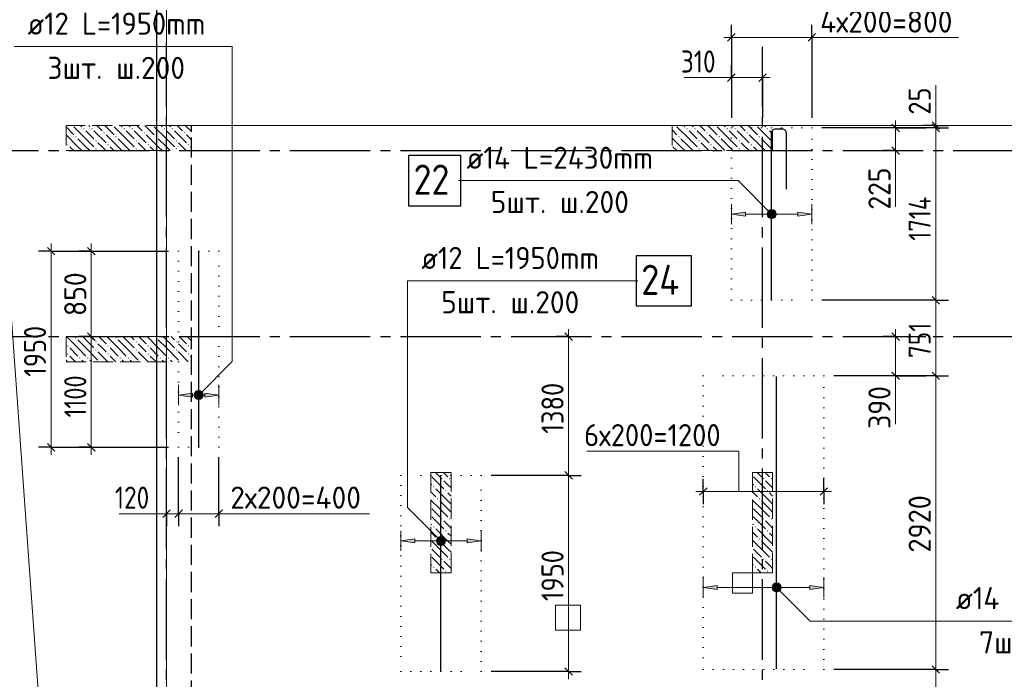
# Model space of a CAD drawing. Header units: millimetres. Extents: x 0 to 42000, y -76 to 29700.
# Tile 4 of 16: x 5368 to 15164, y 13225 to 19784. Entities that reach past the tile are written whole.
import ezdxf

# ---------------------------------------------------------------- set-up
doc = ezdxf.new("R2010")
doc.units = ezdxf.units.MM
for name, pattern in [('______2', [270, 200, -70]), ('______5', [1100, 800, -100, 100, -100]), ('______9', [100, 0, -100])]:
    doc.linetypes.add(name, pattern=pattern)
for name, color, linetype, lineweight in [('Standard', 7, 'Continuous', 25), ('ЖБ Перекрытие верхний уровень', 7, 'Continuous', 18), ('Позиционная метка номер позиции', 7, 'Continuous', 13), ('Примечания', 7, 'Continuous', 13), ('Размерная линия_ общее', 7, 'Continuous', 13)]:
    doc.layers.add(name, color=color, linetype=linetype, lineweight=lineweight)
for name, color, linetype, lineweight, true_color in [('ЖБ Балка Нижележащая', 7, '______2', 18, 0x656565), ('ЖБ Пилон', 7, '______2', 13, 0xa0a0a0), ('Оси', 7, '______5', 13, 0x656565)]:
    doc.layers.add(name, color=color, linetype=linetype, lineweight=lineweight, true_color=true_color)
doc.styles.add('ISOCPEUR', font='txt')

msp = doc.modelspace()

# ---------------------------------------------------------------- hatches: boundary and pattern name
at = {"linetype": 'Continuous', "lineweight": 13, "transparency": 33554687}
for points in [[(12588.7, 17830), (12448.7, 17850), (12588.7, 17870)], [(7088.7, 16031.2), (6948.7, 16051.2), (7088.7, 16071.2)], [(9298.7, 14580.9), (9158.7, 14600.9), (9298.7, 14620.9)], [(12308.7, 14117.6), (12168.7, 14137.6), (12308.7, 14157.6)]]:
    msp.add_hatch(color=7, dxfattribs=at).paths.add_polyline_path(points, flags=16)
for points in [[(13108.7, 17830), (13248.7, 17850), (13108.7, 17870)], [(7208.7, 16031.2), (7348.7, 16051.2), (7208.7, 16071.2)], [(9818.7, 14580.9), (9958.7, 14600.9), (9818.7, 14620.9)], [(13228.7, 14117.6), (13368.7, 14137.6), (13228.7, 14157.6)]]:
    msp.add_hatch(color=7, dxfattribs=at).paths.add_polyline_path(points)
at = {"layer": 'ЖБ Пилон', "linetype": 'Continuous', "lineweight": 18, "transparency": 33554687}
for points in [[(5920.4, 18619.2), (5926.9, 18625.7), (5933.4, 18619.2), (5926.9, 18612.7)], [(6000.4, 18699.2), (6006.9, 18705.7), (6013.4, 18699.2), (6006.9, 18692.7)], [(6080.4, 18699.2), (6086.9, 18705.7), (6093.4, 18699.2), (6086.9, 18692.7)], [(6200.4, 18659.2), (6206.9, 18665.7), (6213.4, 18659.2), (6206.9, 18652.7)], [(6320.4, 18619.2), (6326.9, 18625.7), (6333.4, 18619.2), (6326.9, 18612.7)], [(6400.4, 18699.2), (6406.9, 18705.7), (6413.4, 18699.2), (6406.9, 18692.7)], [(6480.4, 18699.2), (6486.9, 18705.7), (6493.4, 18699.2), (6486.9, 18692.7)], [(6600.4, 18659.2), (6606.9, 18665.7), (6613.4, 18659.2), (6606.9, 18652.7)], [(6720.4, 18619.2), (6726.9, 18625.7), (6733.4, 18619.2), (6726.9, 18612.7)], [(6800.4, 18699.2), (6806.9, 18705.7), (6813.4, 18699.2), (6806.9, 18692.7)], [(6880.4, 18699.2), (6886.9, 18705.7), (6893.4, 18699.2), (6886.9, 18692.7)], [(7000.4, 18659.2), (7006.9, 18665.7), (7013.4, 18659.2), (7006.9, 18652.7)], [(11920.4, 18619.2), (11926.9, 18625.7), (11933.4, 18619.2), (11926.9, 18612.7)], [(12000.4, 18699.2), (12006.9, 18705.7), (12013.4, 18699.2), (12006.9, 18692.7)], [(12080.4, 18699.2), (12086.9, 18705.7), (12093.4, 18699.2), (12086.9, 18692.7)], [(12200.4, 18659.2), (12206.9, 18665.7), (12213.4, 18659.2), (12206.9, 18652.7)], [(12320.4, 18619.2), (12326.9, 18625.7), (12333.4, 18619.2), (12326.9, 18612.7)], [(12400.4, 18699.2), (12406.9, 18705.7), (12413.4, 18699.2), (12406.9, 18692.7)], [(12480.4, 18699.2), (12486.9, 18705.7), (12493.4, 18699.2), (12486.9, 18692.7)], [(12600.4, 18659.2), (12606.9, 18665.7), (12613.4, 18659.2), (12606.9, 18652.7)], [(12720.4, 18619.2), (12726.9, 18625.7), (12733.4, 18619.2), (12726.9, 18612.7)], [(12800.4, 18699.2), (12806.9, 18705.7), (12813.4, 18699.2), (12806.9, 18692.7)], [(5840.4, 18539.2), (5846.9, 18545.7), (5853.4, 18539.2), (5846.9, 18532.7)], [(6120.4, 18579.2), (6126.9, 18585.7), (6133.4, 18579.2), (6126.9, 18572.7)], [(6240.4, 18539.2), (6246.9, 18545.7), (6253.4, 18539.2), (6246.9, 18532.7)], [(6520.4, 18579.2), (6526.9, 18585.7), (6533.4, 18579.2), (6526.9, 18572.7)], [(6640.4, 18539.2), (6646.9, 18545.7), (6653.4, 18539.2), (6646.9, 18532.7)], [(6920.4, 18579.2), (6926.9, 18585.7), (6933.4, 18579.2), (6926.9, 18572.7)], [(7040.4, 18539.2), (7046.9, 18545.7), (7053.4, 18539.2), (7046.9, 18532.7)], [(12120.4, 18579.2), (12126.9, 18585.7), (12133.4, 18579.2), (12126.9, 18572.7)], [(12240.4, 18539.2), (12246.9, 18545.7), (12253.4, 18539.2), (12246.9, 18532.7)], [(12520.4, 18579.2), (12526.9, 18585.7), (12533.4, 18579.2), (12526.9, 18572.7)], [(12640.4, 18539.2), (12646.9, 18545.7), (12653.4, 18539.2), (12646.9, 18532.7)], [(6120.4, 18499.2), (6126.9, 18505.7), (6133.4, 18499.2), (6126.9, 18492.7)], [(6520.4, 18499.2), (6526.9, 18505.7), (6533.4, 18499.2), (6526.9, 18492.7)], [(6920.4, 18499.2), (6926.9, 18505.7), (6933.4, 18499.2), (6926.9, 18492.7)], [(12120.4, 18499.2), (12126.9, 18505.7), (12133.4, 18499.2), (12126.9, 18492.7)], [(12520.4, 18499.2), (12526.9, 18505.7), (12533.4, 18499.2), (12526.9, 18492.7)], [(5920.4, 16619.2), (5926.9, 16625.7), (5933.4, 16619.2), (5926.9, 16612.7)], [(6120.4, 16579.2), (6126.9, 16585.7), (6133.4, 16579.2), (6126.9, 16572.7)], [(6320.4, 16619.2), (6326.9, 16625.7), (6333.4, 16619.2), (6326.9, 16612.7)], [(6520.4, 16579.2), (6526.9, 16585.7), (6533.4, 16579.2), (6526.9, 16572.7)], [(6720.4, 16619.2), (6726.9, 16625.7), (6733.4, 16619.2), (6726.9, 16612.7)], [(6920.4, 16579.2), (6926.9, 16585.7), (6933.4, 16579.2), (6926.9, 16572.7)], [(5840.4, 16539.2), (5846.9, 16545.7), (5853.4, 16539.2), (5846.9, 16532.7)], [(5840.4, 16459.2), (5846.9, 16465.7), (5853.4, 16459.2), (5846.9, 16452.7)], [(6120.4, 16499.2), (6126.9, 16505.7), (6133.4, 16499.2), (6126.9, 16492.7)], [(6240.4, 16539.2), (6246.9, 16545.7), (6253.4, 16539.2), (6246.9, 16532.7)], [(6240.4, 16459.2), (6246.9, 16465.7), (6253.4, 16459.2), (6246.9, 16452.7)], [(6520.4, 16499.2), (6526.9, 16505.7), (6533.4, 16499.2), (6526.9, 16492.7)], [(6640.4, 16539.2), (6646.9, 16545.7), (6653.4, 16539.2), (6646.9, 16532.7)], [(6640.4, 16459.2), (6646.9, 16465.7), (6653.4, 16459.2), (6646.9, 16452.7)], [(6920.4, 16499.2), (6926.9, 16505.7), (6933.4, 16499.2), (6926.9, 16492.7)], [(7040.4, 16539.2), (7046.9, 16545.7), (7053.4, 16539.2), (7046.9, 16532.7)], [(7040.4, 16459.2), (7046.9, 16465.7), (7053.4, 16459.2), (7046.9, 16452.7)], [(5960.4, 16419.2), (5966.9, 16425.7), (5973.4, 16419.2), (5966.9, 16412.7)], [(6040.4, 16419.2), (6046.9, 16425.7), (6053.4, 16419.2), (6046.9, 16412.7)], [(6162.8, 16381.7), (6166.9, 16385.7), (6171, 16381.7)], [(6360.4, 16419.2), (6366.9, 16425.7), (6373.4, 16419.2), (6366.9, 16412.7)], [(6440.4, 16419.2), (6446.9, 16425.7), (6453.4, 16419.2), (6446.9, 16412.7)], [(6562.8, 16381.7), (6566.9, 16385.7), (6571, 16381.7)], [(6760.4, 16419.2), (6766.9, 16425.7), (6773.4, 16419.2), (6766.9, 16412.7)], [(6840.4, 16419.2), (6846.9, 16425.7), (6853.4, 16419.2), (6846.9, 16412.7)], [(6962.8, 16381.7), (6966.9, 16385.7), (6971, 16381.7)], [(9560.4, 15219.2), (9566.9, 15225.7), (9573.4, 15219.2), (9566.9, 15212.7)], [(9640.4, 15219.2), (9646.9, 15225.7), (9653.4, 15219.2), (9646.9, 15212.7)], [(12760.4, 15219.2), (12766.9, 15225.7), (12773.4, 15219.2), (12766.9, 15212.7)], [(12840.4, 15219.2), (12846.9, 15225.7), (12853.4, 15219.2), (12846.9, 15212.7)], [(9480.4, 15139.2), (9486.9, 15145.7), (9493.4, 15139.2), (9486.9, 15132.7)], [(9600.4, 15099.2), (9606.9, 15105.7), (9613.4, 15099.2), (9606.9, 15092.7)], [(12680.4, 15139.2), (12686.9, 15145.7), (12693.4, 15139.2), (12686.9, 15132.7)], [(12800.4, 15099.2), (12806.9, 15105.7), (12813.4, 15099.2), (12806.9, 15092.7)], [(9520.4, 15019.2), (9526.9, 15025.7), (9533.4, 15019.2), (9526.9, 15012.7)], [(12720.4, 15019.2), (12726.9, 15025.7), (12733.4, 15019.2), (12726.9, 15012.7)], [(9560.4, 14819.2), (9566.9, 14825.7), (9573.4, 14819.2), (9566.9, 14812.7)], [(9640.4, 14819.2), (9646.9, 14825.7), (9653.4, 14819.2), (9646.9, 14812.7)], [(12760.4, 14819.2), (12766.9, 14825.7), (12773.4, 14819.2), (12766.9, 14812.7)], [(12840.4, 14819.2), (12846.9, 14825.7), (12853.4, 14819.2), (12846.9, 14812.7)], [(9480.4, 14739.2), (9486.9, 14745.7), (9493.4, 14739.2), (9486.9, 14732.7)], [(9600.4, 14699.2), (9606.9, 14705.7), (9613.4, 14699.2), (9606.9, 14692.7)], [(12680.4, 14739.2), (12686.9, 14745.7), (12693.4, 14739.2), (12686.9, 14732.7)], [(12800.4, 14699.2), (12806.9, 14705.7), (12813.4, 14699.2), (12806.9, 14692.7)], [(9520.4, 14619.2), (9526.9, 14625.7), (9533.4, 14619.2), (9526.9, 14612.7)], [(12720.4, 14619.2), (12726.9, 14625.7), (12733.4, 14619.2), (12726.9, 14612.7)], [(9560.4, 14419.2), (9566.9, 14425.7), (9573.4, 14419.2), (9566.9, 14412.7)], [(9640.4, 14419.2), (9646.9, 14425.7), (9653.4, 14419.2), (9646.9, 14412.7)], [(12760.4, 14419.2), (12766.9, 14425.7), (12773.4, 14419.2), (12766.9, 14412.7)], [(12840.4, 14419.2), (12846.9, 14425.7), (12853.4, 14419.2), (12846.9, 14412.7)], [(9480.4, 14339.2), (9486.9, 14345.7), (9493.4, 14339.2), (9486.9, 14332.7)], [(9600.4, 14299.2), (9606.9, 14305.7), (9613.4, 14299.2), (9606.9, 14292.7)], [(12680.4, 14339.2), (12686.9, 14345.7), (12693.4, 14339.2), (12686.9, 14332.7)], [(12800.4, 14299.2), (12806.9, 14305.7), (12813.4, 14299.2), (12806.9, 14292.7)]]:
    msp.add_hatch(color=7, dxfattribs=at).paths.add_polyline_path(points, flags=16)
at = {"layer": 'Позиционная метка номер позиции', "linetype": 'Continuous', "lineweight": 13, "transparency": 33554687}
for points in [[(12816.9, 17818.2), (12860.2, 17893.3), (12805.5, 17838.5)], [(12805.5, 17838.5), (12860.2, 17893.3), (12837.3, 17893.3)], [(12805.5, 17838.5), (12837.3, 17893.3), (12805.5, 17861.5)], [(12805.5, 17861.5), (12837.3, 17893.3), (12816.9, 17881.8)], [(12816.9, 17818.2), (12880.5, 17881.8), (12860.2, 17893.3)], [(12837.3, 17806.7), (12880.5, 17881.8), (12816.9, 17818.2)], [(12837.3, 17806.7), (12892, 17861.5), (12880.5, 17881.8)], [(12860.2, 17806.7), (12892, 17861.5), (12837.3, 17806.7)], [(12860.2, 17806.7), (12892, 17838.5), (12892, 17861.5)], [(12892, 17838.5), (12860.2, 17806.7), (12880.5, 17818.2)], [(7105.5, 16062.6), (7180.5, 16019.3), (7116.9, 16083)], [(7116.9, 16083), (7192, 16039.7), (7137.3, 16094.4)], [(7116.9, 16083), (7180.5, 16019.3), (7192, 16039.7)], [(7137.3, 16094.4), (7192, 16039.7), (7192, 16062.6)], [(7137.3, 16094.4), (7192, 16062.6), (7160.2, 16094.4)], [(7160.2, 16094.4), (7192, 16062.6), (7180.5, 16083)], [(7105.5, 16039.7), (7160.2, 16007.9), (7105.5, 16062.6)], [(7105.5, 16062.6), (7160.2, 16007.9), (7180.5, 16019.3)], [(7137.3, 16007.9), (7105.5, 16039.7), (7116.9, 16019.3)], [(7105.5, 16039.7), (7137.3, 16007.9), (7160.2, 16007.9)], [(9526.9, 14569.1), (9570.2, 14644.2), (9515.5, 14589.4)], [(9515.5, 14589.4), (9570.2, 14644.2), (9547.3, 14644.2)], [(9515.5, 14589.4), (9547.3, 14644.2), (9515.5, 14612.4)], [(9515.5, 14612.4), (9547.3, 14644.2), (9526.9, 14632.7)], [(9526.9, 14569.1), (9590.6, 14632.7), (9570.2, 14644.2)], [(9547.3, 14557.6), (9590.6, 14632.7), (9526.9, 14569.1)], [(9547.3, 14557.6), (9602, 14612.4), (9590.6, 14632.7)], [(9570.2, 14557.6), (9602, 14612.4), (9547.3, 14557.6)], [(9570.2, 14557.6), (9602, 14589.4), (9602, 14612.4)], [(9602, 14589.4), (9570.2, 14557.6), (9590.6, 14569.1)], [(12855.5, 14149), (12887.3, 14180.8), (12866.9, 14169.4)], [(12887.3, 14180.8), (12855.5, 14149), (12855.5, 14126.1)], [(12887.3, 14180.8), (12855.5, 14126.1), (12910.2, 14180.8)], [(12910.2, 14180.8), (12855.5, 14126.1), (12866.9, 14105.7)], [(12910.2, 14180.8), (12866.9, 14105.7), (12930.6, 14169.4)], [(12930.6, 14169.4), (12866.9, 14105.7), (12887.3, 14094.3)], [(12930.6, 14169.4), (12887.3, 14094.3), (12942, 14149)], [(12942, 14149), (12887.3, 14094.3), (12910.2, 14094.3)], [(12942, 14149), (12910.2, 14094.3), (12942, 14126.1)], [(12942, 14126.1), (12910.2, 14094.3), (12930.6, 14105.7)]]:
    msp.add_hatch(color=7, dxfattribs=at).paths.add_polyline_path(points)

# ---------------------------------------------------------------- linework, layer by layer
at = {"color": 251, "linetype": 'Continuous', "lineweight": 13, "true_color": 0x494949, "transparency": 33554687}
for p, q in [((12448.7, 17850), (12448.7, 17950)), ((13248.7, 17850), (13248.7, 17950)), ((12448.7, 17850), (12588.7, 17870)), ((12588.7, 17830), (12448.7, 17850)), ((12448.7, 17850), (12448.7, 17750)), ((12448.7, 17850), (12448.7, 17850)), ((12588.7, 17870), (12588.7, 17830)), ((12588.7, 17850), (13108.7, 17850)), ((13248.7, 17850), (13108.7, 17870)), ((13108.7, 17870), (13108.7, 17830)), ((13108.7, 17830), (13248.7, 17850)), ((13248.7, 17850), (13248.7, 17750)), ((13248.7, 17850), (13248.7, 17850)), ((6948.7, 16051.2), (6948.7, 16151.2)), ((6948.7, 16051.2), (7088.7, 16071.2)), ((7088.7, 16071.2), (7088.7, 16031.2)), ((7348.7, 16051.2), (7208.7, 16071.2)), ((7208.7, 16071.2), (7208.7, 16031.2)), ((7348.7, 16051.2), (7348.7, 16151.2)), ((7088.7, 16031.2), (6948.7, 16051.2)), ((6948.7, 16051.2), (6948.7, 15951.2)), ((6948.7, 16051.2), (6948.7, 16051.2)), ((7088.7, 16051.2), (7208.7, 16051.2)), ((7208.7, 16031.2), (7348.7, 16051.2)), ((7348.7, 16051.2), (7348.7, 15951.2)), ((7348.7, 16051.2), (7348.7, 16051.2)), ((9158.7, 14600.9), (9158.7, 14700.9)), ((9958.7, 14600.9), (9958.7, 14700.9)), ((9158.7, 14600.9), (9298.7, 14620.9)), ((9298.7, 14580.9), (9158.7, 14600.9)), ((9158.7, 14600.9), (9158.7, 14500.9)), ((9158.7, 14600.9), (9158.7, 14600.9)), ((9298.7, 14620.9), (9298.7, 14580.9)), ((9298.7, 14600.9), (9818.7, 14600.9)), ((9958.7, 14600.9), (9818.7, 14620.9)), ((9818.7, 14620.9), (9818.7, 14580.9)), ((9818.7, 14580.9), (9958.7, 14600.9)), ((9958.7, 14600.9), (9958.7, 14500.9)), ((9958.7, 14600.9), (9958.7, 14600.9)), ((12168.7, 14137.6), (12168.7, 14237.6)), ((13368.7, 14137.6), (13368.7, 14237.6)), ((12168.7, 14137.6), (12308.7, 14157.6)), ((12308.7, 14117.6), (12168.7, 14137.6)), ((12168.7, 14137.6), (12168.7, 14037.6)), ((12168.7, 14137.6), (12168.7, 14137.6)), ((12308.7, 14157.6), (12308.7, 14117.6)), ((12308.7, 14137.6), (13228.7, 14137.6)), ((13368.7, 14137.6), (13228.7, 14157.6)), ((13228.7, 14157.6), (13228.7, 14117.6)), ((13228.7, 14117.6), (13368.7, 14137.6)), ((13368.7, 14137.6), (13368.7, 14037.6)), ((13368.7, 14137.6), (13368.7, 14137.6))]:
    msp.add_line(p, q, dxfattribs=at)
at = {"color": 7, "linetype": 'Continuous', "lineweight": 25, "transparency": 33554687}
for p, q in [((7148.7, 15538), (7148.7, 17476)), ((12898.7, 13329), (12898.7, 16235)), ((9558.7, 13308), (9558.7, 15246))]:
    msp.add_line(p, q, dxfattribs=at)
for points in [[(12848.7, 17000), (12848.7, 18658.5), (12849.8, 18666.2), (12852.4, 18674.1), (12856.5, 18681.3), (12861.4, 18687.3), (12867.4, 18692.3), (12874.7, 18696.3), (12882.6, 18698.9), (12890.2, 18700), (12951.2, 18700), (12958.9, 18698.9), (12966.8, 18696.3), (12974.1, 18692.3), (12980, 18687.3), (12985, 18681.3), (12989.1, 18674.1), (12991.7, 18666.2), (12992.7, 18658.5), (12992.7, 18100)], [(9236.8, 17933.3), (9756.8, 17933.3), (9756.8, 18433.3), (9236.8, 18433.3), (9236.8, 17933.3)], [(11501.4, 16936.9), (12051.4, 16936.9), (12051.4, 17436.9), (11501.4, 17436.9), (11501.4, 16936.9)]]:
    msp.add_lwpolyline(points, dxfattribs=at)
at = {"layer": 'Standard', "color": 7, "linetype": 'Continuous', "lineweight": 18, "transparency": 33554687}
for p, q in [((6828.7, 9232), (6828.7, 18732)), ((6828.7, 18732), (19370.2, 18732)), ((12458.7, 14282), (12458.7, 14082)), ((12658.7, 14282), (12458.7, 14282)), ((12658.7, 14082), (12658.7, 14282)), ((12458.7, 14082), (12658.7, 14082)), ((10698.7, 13962), (10698.7, 13712)), ((10948.7, 13962), (10698.7, 13962)), ((10948.7, 13712), (10948.7, 13962)), ((10698.7, 13712), (10948.7, 13712))]:
    msp.add_line(p, q, dxfattribs=at)
at = {"layer": 'Standard', "color": 7, "linetype": '______9', "lineweight": 13, "transparency": 33554687}
for p, q in [((13248.7, 18707), (12448.7, 18707)), ((12448.7, 18707), (12448.7, 16993)), ((13248.7, 16993), (13248.7, 18707)), ((7348.7, 17482), (6948.7, 17482)), ((6948.7, 17482), (6948.7, 15532)), ((7348.7, 15532), (7348.7, 17482)), ((12448.7, 16993), (13248.7, 16993)), ((13368.7, 16242), (12168.7, 16242)), ((12168.7, 16242), (12168.7, 13322)), ((13368.7, 13322), (13368.7, 16242)), ((6948.7, 15532), (7348.7, 15532)), ((9958.7, 15252), (9158.7, 15252)), ((9158.7, 15252), (9158.7, 13302)), ((9958.7, 13302), (9958.7, 15252)), ((9158.7, 13302), (9958.7, 13302)), ((12168.7, 13322), (13368.7, 13322))]:
    msp.add_line(p, q, dxfattribs=at)
at = {"layer": 'Standard', "color": 7, "linetype": 'Continuous', "lineweight": 13, "transparency": 33554687}
for points in [[(5829.1, 9232), (37172.1, 9232), (37172.1, 27137.9), (4829.1, 23137.9), (5829.1, 9232)], [(6828.7, 9232), (37172.1, 9232), (37172.1, 25860.3), (6828.7, 25860.3), (6828.7, 9232)]]:
    msp.add_lwpolyline(points, dxfattribs=at)
at = {"layer": 'Standard', "color": 254, "linetype": 'Continuous', "lineweight": 25, "true_color": 0xc4c4ff, "transparency": 33554687}
msp.add_lwpolyline([(6728.7, 9132), (37272.1, 9132), (37272.1, 25960.3), (6728.7, 25960.3), (6728.7, 9132)], dxfattribs=at)
at = {"layer": 'ЖБ Балка Нижележащая', "color": 251, "linetype": '______2', "lineweight": 18, "true_color": 0x656565, "transparency": 33554687}
for p, q in [((6828.7, 18732), (6828.7, 9232)), ((7078.7, 18732), (6828.7, 18732)), ((7078.7, 9232), (7078.7, 18732))]:
    msp.add_line(p, q, dxfattribs=at)
at = {"layer": 'ЖБ Перекрытие верхний уровень', "color": 7, "linetype": 'Continuous', "lineweight": 18, "transparency": 33554687}
for p, q in [((6828.7, 18732), (6828.7, 9232)), ((19370.2, 18732), (6828.7, 18732)), ((12658.7, 14282), (12458.7, 14282)), ((12458.7, 14282), (12458.7, 14082)), ((12658.7, 14082), (12658.7, 14282)), ((12458.7, 14082), (12658.7, 14082)), ((10948.7, 13962), (10698.7, 13962)), ((10698.7, 13962), (10698.7, 13712)), ((10948.7, 13712), (10948.7, 13962)), ((10698.7, 13712), (10948.7, 13712))]:
    msp.add_line(p, q, dxfattribs=at)
at = {"layer": 'ЖБ Пилон', "color": 253, "linetype": '______2', "lineweight": 13, "true_color": 0xa0a0a0, "transparency": 33554687}
for p, q in [((5829.1, 18731.7), (5829.1, 18481.7)), ((6829.1, 18731.7), (5829.1, 18731.7)), ((11859.1, 18731.7), (11859.1, 18481.7)), ((12859.1, 18731.7), (11859.1, 18731.7)), ((12859.1, 18481.7), (12859.1, 18731.7)), ((5829.1, 18481.7), (6829.1, 18481.7)), ((11859.1, 18481.7), (12859.1, 18481.7)), ((5829.1, 16631.7), (5829.1, 16381.7)), ((6829.1, 16631.7), (5829.1, 16631.7)), ((6829.1, 16631.7), (6829.1, 16381.7)), ((5829.1, 16381.7), (6829.1, 16381.7)), ((9659.1, 15281.7), (9459.1, 15281.7)), ((9459.1, 15281.7), (9459.1, 14281.7)), ((9659.1, 14281.7), (9659.1, 15281.7)), ((12859.1, 15281.7), (12659.1, 15281.7)), ((12659.1, 15281.7), (12659.1, 14281.7)), ((12859.1, 14281.7), (12859.1, 15281.7)), ((9459.1, 14281.7), (9659.1, 14281.7)), ((12659.1, 14281.7), (12859.1, 14281.7))]:
    msp.add_line(p, q, dxfattribs=at)
at = {"layer": 'ЖБ Пилон', "color": 9, "linetype": 'Continuous', "lineweight": 18, "true_color": 0xc7c7c7, "transparency": 33554687}
for p, q in [((5829.1, 18717.1), (5906.9, 18639.2)), ((6026.9, 18599.2), (5906.9, 18719.2)), ((5974.5, 18731.7), (5986.9, 18719.2)), ((6066.9, 18719.2), (6054.5, 18731.7)), ((6134.5, 18731.7), (6186.9, 18679.2)), ((6214.5, 18731.7), (6306.9, 18639.2)), ((6426.9, 18599.2), (6306.9, 18719.2)), ((6374.5, 18731.7), (6386.9, 18719.2)), ((6466.9, 18719.2), (6454.5, 18731.7)), ((6534.5, 18731.7), (6586.9, 18679.2)), ((6614.5, 18731.7), (6706.9, 18639.2)), ((6826.9, 18599.2), (6706.9, 18719.2)), ((6774.5, 18731.7), (6786.9, 18719.2)), ((6866.9, 18719.2), (6854.5, 18731.7)), ((6934.5, 18731.7), (6986.9, 18679.2)), ((7014.5, 18731.7), (7079.1, 18667.1)), ((12026.9, 18599.2), (11906.9, 18719.2)), ((11974.5, 18731.7), (11986.9, 18719.2)), ((12066.9, 18719.2), (12054.5, 18731.7)), ((12134.5, 18731.7), (12186.9, 18679.2)), ((12214.5, 18731.7), (12306.9, 18639.2)), ((12426.9, 18599.2), (12306.9, 18719.2)), ((12374.5, 18731.7), (12386.9, 18719.2)), ((12466.9, 18719.2), (12454.5, 18731.7)), ((12534.5, 18731.7), (12586.9, 18679.2)), ((12614.5, 18731.7), (12706.9, 18639.2)), ((12826.9, 18599.2), (12706.9, 18719.2)), ((12774.5, 18731.7), (12786.9, 18719.2)), ((12859.1, 18727.1), (12854.5, 18731.7)), ((5946.9, 18519.2), (5829.1, 18637.1)), ((6026.9, 18679.2), (6106.9, 18599.2)), ((6106.9, 18679.2), (6226.9, 18559.2)), ((6346.9, 18519.2), (6226.9, 18639.2)), ((6426.9, 18679.2), (6506.9, 18599.2)), ((6506.9, 18679.2), (6626.9, 18559.2)), ((6746.9, 18519.2), (6626.9, 18639.2)), ((6826.9, 18679.2), (6906.9, 18599.2)), ((6906.9, 18679.2), (7026.9, 18559.2)), ((7079.1, 18587.1), (7026.9, 18639.2)), ((11859.1, 18687.1), (11906.9, 18639.2)), ((12026.9, 18679.2), (12106.9, 18599.2)), ((12106.9, 18679.2), (12226.9, 18559.2)), ((12346.9, 18519.2), (12226.9, 18639.2)), ((12426.9, 18679.2), (12506.9, 18599.2)), ((12506.9, 18679.2), (12626.9, 18559.2)), ((12746.9, 18519.2), (12626.9, 18639.2)), ((12826.9, 18679.2), (12859.1, 18647.1)), ((5866.9, 18519.2), (5904.5, 18481.7)), ((5946.9, 18599.2), (6026.9, 18519.2)), ((5946.9, 18519.2), (5984.5, 18481.7)), ((6026.9, 18599.2), (6106.9, 18519.2)), ((6026.9, 18519.2), (6064.5, 18481.7)), ((6186.9, 18519.2), (6146.9, 18559.2)), ((6224.5, 18481.7), (6186.9, 18519.2)), ((6266.9, 18519.2), (6304.5, 18481.7)), ((6346.9, 18599.2), (6426.9, 18519.2)), ((6346.9, 18519.2), (6384.5, 18481.7)), ((6426.9, 18599.2), (6506.9, 18519.2)), ((6426.9, 18519.2), (6464.5, 18481.7)), ((6586.9, 18519.2), (6546.9, 18559.2)), ((6624.5, 18481.7), (6586.9, 18519.2)), ((6666.9, 18519.2), (6704.5, 18481.7)), ((6746.9, 18599.2), (6826.9, 18519.2)), ((6746.9, 18519.2), (6784.5, 18481.7)), ((6826.9, 18599.2), (6906.9, 18519.2)), ((6826.9, 18519.2), (6864.5, 18481.7)), ((6986.9, 18519.2), (6946.9, 18559.2)), ((7024.5, 18481.7), (6986.9, 18519.2)), ((7066.9, 18519.2), (7079.1, 18507.1)), ((11946.9, 18519.2), (11859.1, 18607.1)), ((11866.9, 18519.2), (11904.5, 18481.7)), ((11946.9, 18599.2), (12026.9, 18519.2)), ((11946.9, 18519.2), (11984.5, 18481.7)), ((12026.9, 18599.2), (12106.9, 18519.2)), ((12026.9, 18519.2), (12064.5, 18481.7)), ((12186.9, 18519.2), (12146.9, 18559.2)), ((12224.5, 18481.7), (12186.9, 18519.2)), ((12266.9, 18519.2), (12304.5, 18481.7)), ((12346.9, 18599.2), (12426.9, 18519.2)), ((12346.9, 18519.2), (12384.5, 18481.7)), ((12426.9, 18599.2), (12506.9, 18519.2)), ((12426.9, 18519.2), (12464.5, 18481.7)), ((12586.9, 18519.2), (12546.9, 18559.2)), ((12624.5, 18481.7), (12586.9, 18519.2)), ((12666.9, 18519.2), (12704.5, 18481.7)), ((12746.9, 18599.2), (12826.9, 18519.2)), ((12746.9, 18519.2), (12784.5, 18481.7)), ((12826.9, 18599.2), (12859.1, 18567.1)), ((12826.9, 18519.2), (12859.1, 18487.1)), ((5946.9, 16519.2), (5834.5, 16631.7)), ((5946.9, 16599.2), (6026.9, 16519.2)), ((6026.9, 16599.2), (5994.5, 16631.7)), ((6026.9, 16599.2), (6106.9, 16519.2)), ((6074.5, 16631.7), (6106.9, 16599.2)), ((6186.9, 16519.2), (6146.9, 16559.2)), ((6154.5, 16631.7), (6226.9, 16559.2)), ((6346.9, 16519.2), (6234.5, 16631.7)), ((6346.9, 16599.2), (6426.9, 16519.2)), ((6426.9, 16599.2), (6394.5, 16631.7)), ((6426.9, 16599.2), (6506.9, 16519.2)), ((6474.5, 16631.7), (6506.9, 16599.2)), ((6586.9, 16519.2), (6546.9, 16559.2)), ((6554.5, 16631.7), (6626.9, 16559.2)), ((6746.9, 16519.2), (6634.5, 16631.7)), ((6746.9, 16599.2), (6826.9, 16519.2)), ((6826.9, 16599.2), (6794.5, 16631.7)), ((6826.9, 16599.2), (6906.9, 16519.2)), ((6874.5, 16631.7), (6906.9, 16599.2)), ((6986.9, 16519.2), (6946.9, 16559.2)), ((6954.5, 16631.7), (7026.9, 16559.2)), ((7079.1, 16587.1), (7034.5, 16631.7)), ((5866.9, 16519.2), (5946.9, 16439.2)), ((5946.9, 16519.2), (6026.9, 16439.2)), ((6026.9, 16519.2), (6146.9, 16399.2)), ((6146.9, 16479.2), (6244.5, 16381.7)), ((6226.9, 16479.2), (6186.9, 16519.2)), ((6266.9, 16519.2), (6346.9, 16439.2)), ((6346.9, 16519.2), (6426.9, 16439.2)), ((6426.9, 16519.2), (6546.9, 16399.2)), ((6546.9, 16479.2), (6644.5, 16381.7)), ((6626.9, 16479.2), (6586.9, 16519.2)), ((6666.9, 16519.2), (6746.9, 16439.2)), ((6746.9, 16519.2), (6826.9, 16439.2)), ((6826.9, 16519.2), (6946.9, 16399.2)), ((6946.9, 16479.2), (7044.5, 16381.7)), ((7026.9, 16479.2), (6986.9, 16519.2)), ((7066.9, 16519.2), (7079.1, 16507.1)), ((5829.1, 16397.1), (5844.5, 16381.7)), ((5866.9, 16439.2), (5924.5, 16381.7)), ((6004.5, 16381.7), (5986.9, 16399.2)), ((6066.9, 16399.2), (6084.5, 16381.7)), ((6266.9, 16439.2), (6324.5, 16381.7)), ((6404.5, 16381.7), (6386.9, 16399.2)), ((6466.9, 16399.2), (6484.5, 16381.7)), ((6666.9, 16439.2), (6724.5, 16381.7)), ((6804.5, 16381.7), (6786.9, 16399.2)), ((6866.9, 16399.2), (6884.5, 16381.7)), ((7066.9, 16439.2), (7079.1, 16427.1)), ((9466.9, 15239.2), (9586.9, 15119.2)), ((9504.5, 15281.7), (9546.9, 15239.2)), ((9584.5, 15281.7), (9626.9, 15239.2)), ((9626.9, 15159.2), (9586.9, 15199.2)), ((12666.9, 15239.2), (12786.9, 15119.2)), ((12704.5, 15281.7), (12746.9, 15239.2)), ((12784.5, 15281.7), (12826.9, 15239.2)), ((12826.9, 15159.2), (12786.9, 15199.2)), ((9459.1, 15167.1), (9466.9, 15159.2)), ((9459.1, 15087.1), (9506.9, 15039.2)), ((9626.9, 14999.2), (9506.9, 15119.2)), ((9659.1, 15127.1), (9626.9, 15159.2)), ((12659.1, 15167.1), (12666.9, 15159.2)), ((12659.1, 15087.1), (12706.9, 15039.2)), ((12826.9, 14999.2), (12706.9, 15119.2)), ((12859.1, 15127.1), (12826.9, 15159.2)), ((9546.9, 14919.2), (9459.1, 15007.1)), ((9546.9, 14999.2), (9626.9, 14919.2)), ((9626.9, 15079.2), (9659.1, 15047.1)), ((9626.9, 14999.2), (9659.1, 14967.1)), ((12746.9, 14919.2), (12659.1, 15007.1)), ((12746.9, 14999.2), (12826.9, 14919.2)), ((12826.9, 15079.2), (12859.1, 15047.1)), ((12826.9, 14999.2), (12859.1, 14967.1)), ((9466.9, 14919.2), (9546.9, 14839.2)), ((9546.9, 14919.2), (9626.9, 14839.2)), ((9626.9, 14919.2), (9659.1, 14887.1)), ((12666.9, 14919.2), (12746.9, 14839.2)), ((12746.9, 14919.2), (12826.9, 14839.2)), ((12826.9, 14919.2), (12859.1, 14887.1)), ((9466.9, 14839.2), (9586.9, 14719.2)), ((9626.9, 14759.2), (9586.9, 14799.2)), ((12666.9, 14839.2), (12786.9, 14719.2)), ((12826.9, 14759.2), (12786.9, 14799.2)), ((9459.1, 14767.1), (9466.9, 14759.2)), ((9626.9, 14599.2), (9506.9, 14719.2)), ((9659.1, 14727.1), (9626.9, 14759.2)), ((12659.1, 14767.1), (12666.9, 14759.2)), ((12826.9, 14599.2), (12706.9, 14719.2)), ((12859.1, 14727.1), (12826.9, 14759.2)), ((9459.1, 14687.1), (9506.9, 14639.2)), ((9546.9, 14519.2), (9459.1, 14607.1)), ((9546.9, 14599.2), (9626.9, 14519.2)), ((9626.9, 14679.2), (9659.1, 14647.1)), ((9626.9, 14599.2), (9659.1, 14567.1)), ((12659.1, 14687.1), (12706.9, 14639.2)), ((12746.9, 14519.2), (12659.1, 14607.1)), ((12746.9, 14599.2), (12826.9, 14519.2)), ((12826.9, 14679.2), (12859.1, 14647.1)), ((12826.9, 14599.2), (12859.1, 14567.1)), ((9466.9, 14519.2), (9546.9, 14439.2)), ((9546.9, 14519.2), (9626.9, 14439.2)), ((9626.9, 14519.2), (9659.1, 14487.1)), ((12666.9, 14519.2), (12746.9, 14439.2)), ((12746.9, 14519.2), (12826.9, 14439.2)), ((12826.9, 14519.2), (12859.1, 14487.1)), ((9466.9, 14439.2), (9586.9, 14319.2)), ((12666.9, 14439.2), (12786.9, 14319.2)), ((9459.1, 14367.1), (9466.9, 14359.2)), ((9544.5, 14281.7), (9506.9, 14319.2)), ((9626.9, 14359.2), (9586.9, 14399.2)), ((9659.1, 14327.1), (9626.9, 14359.2)), ((12659.1, 14367.1), (12666.9, 14359.2)), ((12744.5, 14281.7), (12706.9, 14319.2)), ((12826.9, 14359.2), (12786.9, 14399.2)), ((12859.1, 14327.1), (12826.9, 14359.2)), ((9459.1, 14287.1), (9464.5, 14281.7)), ((12659.1, 14287.1), (12664.5, 14281.7))]:
    msp.add_line(p, q, dxfattribs=at)
at = {"layer": 'Оси', "color": 8, "linetype": '______5', "lineweight": -3, "transparency": 33554687}
for p, q in [((6828.7, 6819.3), (6828.7, 19557.3)), ((12758.7, 6819.3), (12758.7, 19514.6)), ((3656, 18482), (20376, 18482)), ((3656, 16632), (20376, 16632))]:
    msp.add_line(p, q, dxfattribs=at)
at = {"layer": 'Позиционная метка номер позиции', "color": 251, "linetype": 'Continuous', "lineweight": 13, "true_color": 0x656565, "transparency": 33554687}
for p, q in [((13248.7, 19607.6), (14708.7, 19607.6)), ((12448.7, 19207.6), (11978.7, 19207.6)), ((14482, 18732), (14482, 19132)), ((14082, 18482), (14082, 17922)), ((14082, 16242), (14082, 15762)), ((6828.7, 14870.9), (6358.7, 14870.9)), ((7348.7, 14870.9), (8848.7, 14870.9))]:
    msp.add_line(p, q, dxfattribs=at)
at = {"layer": 'Позиционная метка номер позиции', "color": 7, "linetype": 'Continuous', "lineweight": 13, "transparency": 33554687}
for p, q in [((12816.9, 17881.8), (12816.9, 17881.8)), ((12880.5, 17881.8), (12880.5, 17881.8)), ((12816.9, 17818.2), (12816.9, 17818.2)), ((12880.5, 17818.2), (12880.5, 17818.2)), ((7116.9, 16083), (7116.9, 16083)), ((7180.5, 16083), (7180.5, 16083)), ((7116.9, 16019.3), (7116.9, 16019.3)), ((7180.5, 16019.3), (7180.5, 16019.3)), ((9526.9, 14632.7), (9526.9, 14632.7)), ((9590.6, 14632.7), (9590.6, 14632.7)), ((9526.9, 14569.1), (9526.9, 14569.1)), ((9590.6, 14569.1), (9590.6, 14569.1)), ((12866.9, 14169.4), (12866.9, 14169.4)), ((12930.6, 14169.4), (12930.6, 14169.4)), ((12866.9, 14105.7), (12866.9, 14105.7)), ((12930.6, 14105.7), (12930.6, 14105.7))]:
    msp.add_line(p, q, dxfattribs=at)
for points in [[(7148.7, 16051.2), (7482.1, 16384.5), (7482.1, 19517.2), (5314.1, 19517.2)], [(12848.7, 17850), (12515.4, 18183.3), (9734.8, 18183.3)], [(9558.7, 14600.9), (9225.4, 14934.2), (9225.4, 17186.9), (11516.4, 17186.9)], [(12898.7, 14137.6), (13232.1, 13804.2), (16872.7, 13804.2)]]:
    msp.add_lwpolyline(points, dxfattribs=at)
at = {"layer": 'Позиционная метка номер позиции', "color": 251, "linetype": 'Continuous', "lineweight": 13, "true_color": 0x656565, "transparency": 33554687}
msp.add_lwpolyline([(12523.5, 15092.3), (12523.5, 15492.3), (11008.8, 15492.3)], dxfattribs=at)
at = {"layer": 'Позиционная метка номер позиции', "color": 7, "linetype": 'Continuous', "lineweight": 13, "transparency": 33554687}
for centre in [(12848.7, 17850), (7148.7, 16051.2), (9558.7, 14600.9), (12898.7, 14137.6)]:
    msp.add_circle(centre, 45, dxfattribs=at)
at = {"layer": 'Примечания', "color": 253, "linetype": '______2', "lineweight": -3, "true_color": 0xababab, "transparency": 33554687}
msp.add_line((7078.7, 9232), (7078.7, 18732), dxfattribs=at)
at = {"layer": 'Размерная линия_ общее', "color": 251, "linetype": 'Continuous', "lineweight": -3, "true_color": 0x656565, "transparency": 33554687}
for p, q in [((12448.7, 19607.6), (12448.7, 19732.6)), ((13248.7, 19607.6), (13248.7, 19732.6)), ((12448.7, 19607.6), (12448.7, 19482.6)), ((12448.7, 19607.6), (12448.7, 18807)), ((13248.7, 19607.6), (13248.7, 19482.6)), ((13248.7, 19607.6), (13248.7, 18807)), ((12448.7, 19207.6), (12448.7, 19332.6)), ((12758.7, 19207.6), (12758.7, 19332.6)), ((12448.7, 19207.6), (12448.7, 19082.6)), ((12448.7, 19207.6), (12448.7, 18807)), ((12758.7, 19207.6), (12758.7, 19082.6)), ((12758.7, 19207.6), (12758.7, 18807)), ((14482, 18732), (14357, 18732)), ((14482, 18732), (14607, 18732)), ((14482, 18732), (14570.4, 18732)), ((14082, 18707), (13957, 18707)), ((14082, 18707), (14207, 18707)), ((14082, 18707), (14382, 18707)), ((14482, 18707), (14357, 18707)), ((14482, 18707), (14607, 18707)), ((14082, 18482), (13957, 18482)), ((14082, 18482), (14207, 18482)), ((14082, 18482), (14336.2, 18482)), ((5680.6, 17482), (5555.6, 17482)), ((5680.6, 17482), (5805.6, 17482)), ((5680.6, 17482), (6848.7, 17482)), ((6080.6, 17482), (5955.6, 17482)), ((6080.6, 17482), (6205.6, 17482)), ((6080.6, 17482), (6848.7, 17482)), ((14482, 16993), (14357, 16993)), ((14482, 16993), (14607, 16993)), ((6080.6, 16632), (5955.6, 16632)), ((6080.6, 16632), (6205.6, 16632)), ((6080.6, 16632), (6218.8, 16632)), ((10829, 16632), (10704, 16632)), ((10829, 16632), (10954, 16632)), ((10829, 16632), (10829, 16632)), ((14082, 16632), (13957, 16632)), ((14082, 16632), (14207, 16632)), ((14082, 16632), (14382, 16632)), ((14082, 16242), (13957, 16242)), ((14082, 16242), (14207, 16242)), ((14082, 16242), (14382, 16242)), ((14482, 16242), (14357, 16242)), ((14482, 16242), (14607, 16242)), ((5680.6, 15532), (5555.6, 15532)), ((5680.6, 15532), (5805.6, 15532)), ((5680.6, 15532), (6848.7, 15532)), ((6080.6, 15532), (5955.6, 15532)), ((6080.6, 15532), (6205.6, 15532)), ((6080.6, 15532), (6848.7, 15532)), ((10829, 15252), (10704, 15252)), ((10829, 15252), (10954, 15252)), ((12168.7, 15092.3), (12168.7, 15217.3)), ((13368.7, 15092.3), (13368.7, 15217.3)), ((12168.7, 15092.3), (12168.7, 14967.3)), ((13368.7, 15092.3), (13368.7, 14967.3)), ((6828.7, 14870.9), (6828.7, 14995.9)), ((6948.7, 14870.9), (6948.7, 14995.9)), ((7348.7, 14870.9), (7348.7, 14995.9)), ((6828.7, 14870.9), (6828.7, 14745.9)), ((6948.7, 14870.9), (6948.7, 14745.9)), ((7348.7, 14870.9), (7348.7, 14745.9)), ((10829, 13302), (10058.7, 13302)), ((10829, 13302), (10704, 13302)), ((10829, 13302), (10954, 13302)), ((14482, 13322), (14357, 13322)), ((14482, 13322), (14607, 13322))]:
    msp.add_line(p, q, dxfattribs=at)
at = {"layer": 'Размерная линия_ общее', "color": 251, "linetype": 'Continuous', "lineweight": 13, "true_color": 0x656565, "transparency": 33554687}
for p, q in [((12448.7, 19607.6), (12373.7, 19607.6)), ((13248.7, 19607.6), (12448.7, 19607.6)), ((13248.7, 19607.6), (13323.7, 19607.6)), ((12448.7, 19207.6), (12373.7, 19207.6)), ((12448.7, 19207.6), (12758.7, 19207.6)), ((12758.7, 19207.6), (12833.7, 19207.6)), ((14082, 18707), (14082, 18782)), ((14482, 18732), (14482, 18807)), ((14482, 18732), (14482, 18707)), ((14082, 18707), (14082, 18482)), ((14482, 18707), (14482, 16993)), ((14082, 18482), (14082, 18407)), ((5680.6, 17482), (5680.6, 17557)), ((6080.6, 17482), (6080.6, 17557)), ((14482, 16993), (14482, 16242)), ((10829, 16632), (10829, 16707)), ((14082, 16632), (14082, 16707)), ((6080.6, 16632), (6080.6, 15532)), ((14082, 16632), (14082, 16242)), ((14082, 16242), (14082, 16167)), ((14482, 16242), (14482, 13322)), ((5680.6, 15532), (5680.6, 15457)), ((6080.6, 15532), (6080.6, 15457)), ((10829, 15252), (10829, 13302)), ((12168.7, 15092.3), (12093.7, 15092.3)), ((13368.7, 15092.3), (12168.7, 15092.3)), ((13368.7, 15092.3), (13443.7, 15092.3)), ((6828.7, 14870.9), (6753.7, 14870.9)), ((6948.7, 14870.9), (6828.7, 14870.9)), ((7348.7, 14870.9), (6948.7, 14870.9)), ((7348.7, 14870.9), (7423.7, 14870.9)), ((10829, 13302), (10829, 13227)), ((14482, 13322), (14482, 12177))]:
    msp.add_line(p, q, dxfattribs=at)
at = {"layer": 'Размерная линия_ общее', "color": 251, "linetype": 'Continuous', "lineweight": 25, "true_color": 0x656565, "transparency": 33554687}
for p, q in [((12486.2, 19645.1), (12411.2, 19570.1)), ((13286.2, 19645.1), (13211.2, 19570.1)), ((12411.2, 19170.1), (12486.2, 19245.1)), ((12721.2, 19170.1), (12796.2, 19245.1)), ((14044.5, 18744.5), (14119.5, 18669.5)), ((14444.5, 18769.5), (14519.5, 18694.5)), ((14444.5, 18744.5), (14519.5, 18669.5)), ((14044.5, 18519.5), (14119.5, 18444.5)), ((5643.1, 17519.5), (5718.1, 17444.5)), ((6043.1, 17519.5), (6118.1, 17444.5)), ((14444.5, 17030.5), (14519.5, 16955.5)), ((6043.1, 16669.5), (6118.1, 16594.5)), ((10791.5, 16669.5), (10866.5, 16594.5)), ((14044.5, 16669.5), (14119.5, 16594.5)), ((14044.5, 16279.5), (14119.5, 16204.5)), ((14444.5, 16279.5), (14519.5, 16204.5)), ((5643.1, 15569.5), (5718.1, 15494.5)), ((6043.1, 15569.5), (6118.1, 15494.5)), ((10791.5, 15289.5), (10866.5, 15214.5)), ((12206.2, 15129.8), (12131.2, 15054.8)), ((13406.2, 15129.8), (13331.2, 15054.8)), ((6866.2, 14908.4), (6791.2, 14833.4)), ((6986.2, 14908.4), (6911.2, 14833.4)), ((7386.2, 14908.4), (7311.2, 14833.4)), ((10791.5, 13339.5), (10866.5, 13264.5)), ((14444.5, 13359.5), (14519.5, 13284.5))]:
    msp.add_line(p, q, dxfattribs=at)
at = {"layer": 'Размерная линия_ общее', "color": 251, "linetype": 'Continuous', "lineweight": -3, "true_color": 0x656565, "transparency": 33554687}
for points in [[(14482, 18707), (14465, 18707), (14465, 18707), (14465, 18707), (14465, 18707), (14465, 18707), (14465, 18707), (14465, 18707), (14465, 18707), (14465, 18707), (14465, 18707), (14465, 18707), (14465, 18707), (13348.7, 18707)], [(14482, 16993), (14465, 16993), (14465, 16993), (14465, 16993), (14465, 16993), (14465, 16993), (14465, 16993), (14465, 16993), (14465, 16993), (14465, 16993), (14465, 16993), (13348.7, 16993)], [(14482, 16242), (14465, 16242), (14465, 16242), (14465, 16242), (14465, 16242), (14465, 16242), (14465, 16242), (14465, 16242), (14465, 16242), (13468.7, 16242)], [(6948.7, 14870.9), (6948.7, 14888.2), (6948.7, 14888.2), (6948.7, 15432)], [(7348.7, 14870.9), (7348.7, 14888.3), (7348.7, 14888.3), (7348.7, 15432)], [(10829, 15252), (10812, 15252), (10812, 15252), (10058.7, 15252)], [(6828.7, 14870.9), (6828.7, 14888.1), (6828.7, 14888.1), (6828.7, 15013.2)], [(14482, 13322), (14465, 13322), (14465, 13322), (14465, 13322), (14465, 13322), (14465, 13322), (14465, 13322), (13468.7, 13322)]]:
    msp.add_lwpolyline(points, dxfattribs=at)
at = {"layer": 'Размерная линия_ общее', "color": 251, "linetype": 'Continuous', "lineweight": 13, "true_color": 0x656565, "transparency": 33554687}
for points in [[(5680.6, 17482), (5680.6, 16136.2), (5680.6, 16136.2), (5680.6, 15532)], [(6080.6, 17482), (6080.6, 16740.7), (6080.6, 16740.7), (6080.6, 16632)], [(10829, 16632), (10829, 15574.3), (10829, 15574.3), (10829, 15252)]]:
    msp.add_lwpolyline(points, dxfattribs=at)

# ---------------------------------------------------------------- texts
at = {"color": 7, "linetype": 'Continuous', "lineweight": 13, "transparency": 33554687, "attachment_point": 7, "style": 'ISOCPEUR'}
for s, insert, char_height, width in [('\\W0.94;ø12 L=1950mm ', (5446.1, 19634.5), 220, 2104.376), ('\\W0.97;3шт. ш.200 ', (5644.1, 19194.5), 220, 1712.337), ('\\W0.96;ø14 L=2430mm ', (9812.8, 18300.7), 220, 2194.699), ('\\W0.87;22', (9286.8, 18043.3), 300, 550.811), ('\\W0.97;5шт. ш.200 ', (10054.8, 17860.7), 220, 1712.324), ('\\W0.94;ø12 L=1950mm ', (9363.4, 17304.2), 220, 2104.383), ('\\W0.88;24', (11551.4, 17046.9), 300, 581.998), ('\\W0.97;5шт. ш.200 ', (9561.4, 16864.2), 220, 1712.324), ('\\W0.96;ø14 L=2920mm ', (14681.7, 13921.6), 220, 2172.599), ('\\W0.97;7шт. ш.200 ', (14912.7, 13481.6), 220, 1712.324)]:
    msp.add_mtext(s, dxfattribs=dict(at, insert=insert, char_height=char_height, width=width))
at = {"layer": 'Размерная линия_ общее', "color": 251, "linetype": 'Continuous', "lineweight": 25, "true_color": 0x656565, "transparency": 33554687, "char_height": 220, "attachment_point": 7, "style": 'ISOCPEUR'}
for s, insert, width in [('\\W0.97;4х200=800', (13331.5, 19655.1), 1513.519), ('\\W0.83;310', (11946.2, 19257.6), 508.571), ('\\W0.94;6х200=1200', (10983.1, 15542.6), 1598.71), ('\\W0.83;120', (6315.2, 14920.9), 508.571), ('\\W0.97;2х200=400', (7462.6, 14921.4), 1513.526)]:
    msp.add_mtext(s, dxfattribs=dict(at, insert=insert, width=width))
at = {"layer": 'Размерная линия_ общее', "color": 251, "linetype": 'Continuous', "lineweight": 25, "true_color": 0x656565, "transparency": 33554687, "char_height": 220, "attachment_point": 7, "rotation": 90, "style": 'ISOCPEUR'}
for s, insert, width in [('\\W0.87;25', (14432, 18839.5), 403.932), ('\\W0.91;225', (14032, 17894.5), 561.988), ('\\W0.81;1714', (14432, 17586), 638.483), ('\\W0.91;850', (6030.6, 16837), 561.981), ('\\W0.87;1950', (5630.6, 16232), 666.903), ('\\W0.83;751', (14432, 16419.5), 508.571), ('\\W0.80;1100', (6030.6, 15829), 615.719), ('\\W0.87;1380', (10779, 15667), 666.903), ('\\W0.91;390', (14032, 15714.5), 561.996), ('\\W0.93;2920', (14432, 14485), 718.094), ('\\W0.87;1950', (10779, 14002), 666.903)]:
    msp.add_mtext(s, dxfattribs=dict(at, insert=insert, width=width))

doc.saveas('drawing.dxf')
